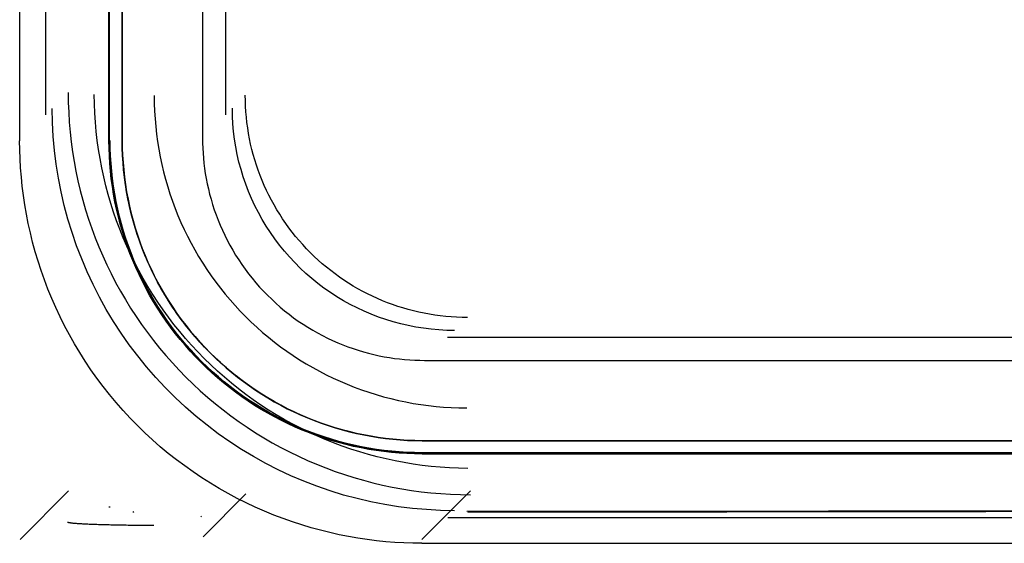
# Model space of a CAD drawing. Header units: millimetres. Extents: x -88 to 88, y -12 to 103.
# Tile 1 of 256: x -88 to -72, y -1 to 8. Entities that reach past the tile are written whole.
import ezdxf

# ---------------------------------------------------------------- set-up
doc = ezdxf.new("R2010")
doc.units = ezdxf.units.MM
doc.layers.add('BOTTOM', color=7, linetype='Continuous', true_color=0x7d26cd)
doc.layers.add('TOP', color=7, linetype='Continuous', true_color=0xc80000)

msp = doc.modelspace()

# ---------------------------------------------------------------- linework, layer by layer
at = {"layer": 'BOTTOM', "color": 9, "true_color": 0xc0c0c0}
for points in [[(-86.551, 96.304), (-86.551, 6.096)], [(-86.551, 6.096), (-86.551, 96.304)], [(-86.551, 6.096), (-86.551, 96.304)], [(-86.551, 6.096), (-86.549, 5.973), (-86.544, 5.851), (-86.537, 5.728), (-86.526, 5.606), (-86.513, 5.484), (-86.496, 5.362), (-86.477, 5.241), (-86.454, 5.121), (-86.429, 5.001), (-86.401, 4.881), (-86.369, 4.763), (-86.335, 4.645), (-86.298, 4.528), (-86.258, 4.412), (-86.216, 4.297), (-86.17, 4.183), (-86.122, 4.071), (-86.071, 3.959), (-86.017, 3.849), (-85.961, 3.74), (-85.902, 3.633), (-85.84, 3.527), (-85.775, 3.423), (-85.709, 3.32), (-85.639, 3.219), (-85.567, 3.119), (-85.493, 3.022), (-85.417, 2.926), (-85.338, 2.832), (-85.257, 2.74), (-85.173, 2.65), (-85.088, 2.563), (-85, 2.477), (-84.91, 2.394), (-84.818, 2.313), (-84.725, 2.234), (-84.629, 2.157), (-84.531, 2.083), (-84.432, 2.011), (-84.331, 1.942), (-84.228, 1.875), (-84.124, 1.811), (-84.018, 1.749), (-83.91, 1.69), (-83.802, 1.633), (-83.691, 1.58), (-83.58, 1.529), (-83.467, 1.48), (-83.353, 1.435), (-83.239, 1.392), (-83.123, 1.352), (-83.006, 1.315), (-82.888, 1.281), (-82.769, 1.25), (-82.65, 1.222), (-82.53, 1.196), (-82.409, 1.174), (-82.288, 1.154), (-82.166, 1.138), (-82.045, 1.124), (-81.922, 1.114), (-81.8, 1.106), (-81.677, 1.102), (-81.555, 1.1)], [(-81.555, 1.1), (-81.678, 1.102), (-81.801, 1.106), (-81.924, 1.114), (-82.045, 1.124), (-82.167, 1.138), (-82.288, 1.154), (-82.408, 1.174), (-82.528, 1.196), (-82.648, 1.221), (-82.767, 1.249), (-82.885, 1.28), (-83.003, 1.314), (-83.12, 1.352), (-83.237, 1.392), (-83.353, 1.434), (-83.467, 1.48), (-83.58, 1.528), (-83.691, 1.579), (-83.801, 1.633), (-83.909, 1.689), (-84.016, 1.748), (-84.121, 1.809), (-84.225, 1.873), (-84.328, 1.94), (-84.429, 2.009), (-84.528, 2.081), (-84.626, 2.156), (-84.723, 2.232), (-84.817, 2.312), (-84.909, 2.393), (-84.999, 2.476), (-85.087, 2.562), (-85.172, 2.649), (-85.255, 2.739), (-85.336, 2.83), (-85.414, 2.923), (-85.491, 3.018), (-85.565, 3.116), (-85.637, 3.215), (-85.706, 3.316), (-85.773, 3.42), (-85.838, 3.524), (-85.9, 3.63), (-85.959, 3.738), (-86.016, 3.847), (-86.07, 3.957), (-86.121, 4.068), (-86.169, 4.18), (-86.214, 4.293), (-86.257, 4.408), (-86.297, 4.523), (-86.334, 4.64), (-86.368, 4.758), (-86.399, 4.877), (-86.428, 4.997), (-86.454, 5.117), (-86.476, 5.238), (-86.496, 5.36), (-86.513, 5.482), (-86.526, 5.604), (-86.537, 5.726), (-86.544, 5.849), (-86.549, 5.972), (-86.551, 6.096)], [(-81.555, 1.1), (-81.677, 1.102), (-81.8, 1.106), (-81.923, 1.114), (-82.045, 1.124), (-82.168, 1.138), (-82.29, 1.155), (-82.411, 1.174), (-82.532, 1.197), (-82.652, 1.222), (-82.771, 1.251), (-82.89, 1.282), (-83.007, 1.316), (-83.123, 1.352), (-83.239, 1.392), (-83.353, 1.435), (-83.466, 1.48), (-83.579, 1.528), (-83.69, 1.579), (-83.801, 1.633), (-83.91, 1.69), (-84.018, 1.75), (-84.124, 1.812), (-84.229, 1.877), (-84.333, 1.944), (-84.435, 2.014), (-84.535, 2.086), (-84.633, 2.161), (-84.729, 2.238), (-84.823, 2.317), (-84.915, 2.399), (-85.005, 2.482), (-85.093, 2.568), (-85.178, 2.655), (-85.261, 2.745), (-85.341, 2.836), (-85.42, 2.929), (-85.496, 3.025), (-85.57, 3.122), (-85.641, 3.222), (-85.711, 3.323), (-85.778, 3.427), (-85.842, 3.531), (-85.904, 3.638), (-85.963, 3.745), (-86.02, 3.854), (-86.073, 3.964), (-86.124, 4.075), (-86.172, 4.188), (-86.217, 4.301), (-86.26, 4.416), (-86.299, 4.531), (-86.336, 4.648), (-86.37, 4.766), (-86.402, 4.885), (-86.43, 5.005), (-86.455, 5.125), (-86.478, 5.246), (-86.497, 5.367), (-86.513, 5.488), (-86.527, 5.61), (-86.537, 5.731), (-86.545, 5.853), (-86.549, 5.974), (-86.551, 6.096)], [(-81.555, 1.1), (-81.677, 1.102), (-81.8, 1.106), (-81.922, 1.114), (-82.045, 1.124), (-82.166, 1.138), (-82.288, 1.154), (-82.409, 1.174), (-82.53, 1.196), (-82.65, 1.222), (-82.769, 1.25), (-82.888, 1.281), (-83.006, 1.315), (-83.123, 1.352), (-83.239, 1.392), (-83.353, 1.435), (-83.467, 1.48), (-83.58, 1.529), (-83.691, 1.58), (-83.802, 1.633), (-83.91, 1.69), (-84.018, 1.749), (-84.124, 1.811), (-84.228, 1.875), (-84.331, 1.942), (-84.432, 2.011), (-84.531, 2.083), (-84.629, 2.157), (-84.725, 2.234), (-84.818, 2.313), (-84.91, 2.394), (-85, 2.477), (-85.088, 2.563), (-85.173, 2.65), (-85.257, 2.74), (-85.338, 2.832), (-85.417, 2.926), (-85.493, 3.022), (-85.567, 3.119), (-85.639, 3.219), (-85.709, 3.32), (-85.775, 3.423), (-85.84, 3.527), (-85.902, 3.633), (-85.961, 3.74), (-86.017, 3.849), (-86.071, 3.959), (-86.122, 4.071), (-86.17, 4.183), (-86.216, 4.297), (-86.258, 4.412), (-86.298, 4.528), (-86.335, 4.645), (-86.369, 4.763), (-86.401, 4.881), (-86.429, 5.001), (-86.454, 5.121), (-86.477, 5.241), (-86.496, 5.362), (-86.513, 5.484), (-86.526, 5.606), (-86.537, 5.728), (-86.544, 5.851), (-86.549, 5.973), (-86.551, 6.096)], [(-81.555, 1.1), (-20.565, 1.1)], [(-20.565, 1.1), (-81.555, 1.1)], [(-81.555, 1.1), (-20.565, 1.1)]]:
    msp.add_lwpolyline(points, dxfattribs=at)
at = {"layer": 'BOTTOM', "color": 9, "true_color": 0xc0c0c0, "extrusion": (1, 0, 0)}
for points in [[(6.096, -12.7), (6.096, -11.5)], [(4.183, -11.5), (4.183, -12.7)], [(2.563, -11.5), (2.563, -12.7)], [(1.48, -11.5), (1.48, -12.7)], [(1.1, -12.7), (1.1, -11.5)]]:
    msp.add_lwpolyline(points, dxfattribs=at)
at = {"layer": 'TOP', "color": 254, "true_color": 0xcad1ee}
for points in [[(-86.771, 6.096), (-86.771, 96.304)], [(-86.761, 6.096), (-86.761, 96.304)], [(-85.214, 92.732), (-85.214, 6.134)], [(-84.827, 6.522), (-84.827, 91.522)], [(-88.258, 55.943), (-88.258, 6.089)], [(-87.824, 6.523), (-87.824, 55.943)], [(-81.562, -0.607), (-81.71, -0.605), (-81.86, -0.6), (-82.011, -0.592), (-82.164, -0.58), (-82.317, -0.564), (-82.471, -0.545), (-82.625, -0.522), (-82.781, -0.495), (-82.936, -0.464), (-83.092, -0.43), (-83.249, -0.391), (-83.405, -0.349), (-83.561, -0.302), (-83.717, -0.251), (-83.872, -0.196), (-84.027, -0.137), (-84.181, -0.074), (-84.335, -0.006), (-84.487, 0.065), (-84.638, 0.141), (-84.787, 0.221), (-84.935, 0.305), (-85.082, 0.392), (-85.226, 0.484), (-85.369, 0.58), (-85.509, 0.68), (-85.647, 0.783), (-85.783, 0.89), (-85.916, 1.001), (-86.046, 1.115), (-86.173, 1.233), (-86.297, 1.354), (-86.418, 1.478), (-86.535, 1.605), (-86.65, 1.735), (-86.76, 1.868), (-86.867, 2.003), (-86.971, 2.141), (-87.071, 2.282), (-87.166, 2.424), (-87.258, 2.569), (-87.346, 2.715), (-87.43, 2.863), (-87.51, 3.013), (-87.585, 3.164), (-87.657, 3.316), (-87.724, 3.469), (-87.787, 3.623), (-87.847, 3.778), (-87.902, 3.934), (-87.952, 4.09), (-87.999, 4.246), (-88.042, 4.402), (-88.08, 4.558), (-88.115, 4.714), (-88.146, 4.87), (-88.173, 5.025), (-88.196, 5.18), (-88.215, 5.334), (-88.23, 5.487), (-88.242, 5.639), (-88.251, 5.79), (-88.256, 5.94), (-88.258, 6.089)], [(-81.555, 0.879), (-81.683, 0.881), (-81.811, 0.885), (-81.939, 0.893), (-82.066, 0.904), (-82.194, 0.919), (-82.321, 0.936), (-82.447, 0.956), (-82.573, 0.98), (-82.698, 1.006), (-82.823, 1.036), (-82.947, 1.068), (-83.07, 1.104), (-83.192, 1.142), (-83.313, 1.184), (-83.433, 1.229), (-83.552, 1.276), (-83.67, 1.327), (-83.786, 1.38), (-83.901, 1.436), (-84.015, 1.495), (-84.127, 1.557), (-84.237, 1.621), (-84.346, 1.688), (-84.454, 1.758), (-84.559, 1.831), (-84.663, 1.906), (-84.765, 1.983), (-84.865, 2.063), (-84.963, 2.145), (-85.059, 2.23), (-85.152, 2.317), (-85.244, 2.407), (-85.333, 2.498), (-85.42, 2.592), (-85.505, 2.688), (-85.588, 2.786), (-85.667, 2.886), (-85.745, 2.988), (-85.82, 3.091), (-85.892, 3.197), (-85.962, 3.304), (-86.029, 3.413), (-86.094, 3.524), (-86.156, 3.636), (-86.214, 3.75), (-86.271, 3.865), (-86.324, 3.981), (-86.374, 4.099), (-86.422, 4.218), (-86.467, 4.338), (-86.508, 4.459), (-86.547, 4.581), (-86.582, 4.704), (-86.615, 4.828), (-86.644, 4.952), (-86.671, 5.078), (-86.694, 5.204), (-86.715, 5.33), (-86.732, 5.457), (-86.746, 5.584), (-86.757, 5.712), (-86.765, 5.84), (-86.77, 5.968), (-86.771, 6.096)], [(-81.555, 0.89), (-81.682, 0.891), (-81.81, 0.896), (-81.938, 0.904), (-82.065, 0.915), (-82.192, 0.929), (-82.319, 0.946), (-82.445, 0.966), (-82.571, 0.99), (-82.696, 1.016), (-82.82, 1.046), (-82.944, 1.078), (-83.067, 1.114), (-83.189, 1.152), (-83.309, 1.194), (-83.429, 1.238), (-83.548, 1.286), (-83.665, 1.336), (-83.781, 1.389), (-83.896, 1.445), (-84.01, 1.504), (-84.121, 1.566), (-84.232, 1.63), (-84.341, 1.697), (-84.448, 1.767), (-84.553, 1.839), (-84.657, 1.914), (-84.758, 1.991), (-84.858, 2.071), (-84.956, 2.153), (-85.052, 2.238), (-85.145, 2.325), (-85.237, 2.414), (-85.326, 2.505), (-85.413, 2.599), (-85.497, 2.695), (-85.579, 2.793), (-85.659, 2.892), (-85.737, 2.994), (-85.811, 3.098), (-85.884, 3.203), (-85.953, 3.31), (-86.02, 3.419), (-86.085, 3.529), (-86.146, 3.641), (-86.205, 3.754), (-86.261, 3.869), (-86.314, 3.985), (-86.365, 4.103), (-86.412, 4.221), (-86.457, 4.341), (-86.498, 4.462), (-86.537, 4.584), (-86.572, 4.707), (-86.605, 4.83), (-86.634, 4.955), (-86.661, 5.08), (-86.684, 5.205), (-86.704, 5.332), (-86.722, 5.458), (-86.736, 5.585), (-86.747, 5.713), (-86.755, 5.84), (-86.759, 5.968), (-86.761, 6.096)], [(-81.555, 0.9), (-81.682, 0.902), (-81.809, 0.906), (-81.937, 0.914), (-82.063, 0.925), (-82.19, 0.939), (-82.316, 0.956), (-82.443, 0.977), (-82.569, 1), (-82.694, 1.027), (-82.819, 1.056), (-82.942, 1.089), (-83.064, 1.124), (-83.186, 1.162), (-83.306, 1.204), (-83.425, 1.248), (-83.544, 1.295), (-83.661, 1.346), (-83.777, 1.399), (-83.891, 1.454), (-84.004, 1.513), (-84.115, 1.574), (-84.226, 1.639), (-84.334, 1.706), (-84.442, 1.776), (-84.548, 1.848), (-84.651, 1.923), (-84.753, 2), (-84.852, 2.08), (-84.949, 2.161), (-85.045, 2.246), (-85.138, 2.332), (-85.229, 2.421), (-85.318, 2.513), (-85.405, 2.606), (-85.489, 2.701), (-85.571, 2.798), (-85.65, 2.898), (-85.728, 2.999), (-85.802, 3.103), (-85.875, 3.209), (-85.945, 3.316), (-86.012, 3.425), (-86.076, 3.535), (-86.138, 3.647), (-86.196, 3.759), (-86.252, 3.874), (-86.305, 3.99), (-86.355, 4.107), (-86.402, 4.225), (-86.447, 4.345), (-86.488, 4.465), (-86.527, 4.586), (-86.562, 4.709), (-86.594, 4.832), (-86.624, 4.956), (-86.65, 5.082), (-86.674, 5.208), (-86.694, 5.334), (-86.711, 5.461), (-86.726, 5.587), (-86.736, 5.714), (-86.744, 5.841), (-86.749, 5.968), (-86.751, 6.096)], [(-85.214, 6.134), (-85.213, 6.052), (-85.21, 5.97), (-85.205, 5.886), (-85.199, 5.802), (-85.19, 5.718), (-85.18, 5.632), (-85.167, 5.547), (-85.152, 5.461), (-85.135, 5.375), (-85.116, 5.289), (-85.095, 5.203), (-85.071, 5.117), (-85.045, 5.03), (-85.017, 4.944), (-84.987, 4.858), (-84.954, 4.773), (-84.919, 4.688), (-84.882, 4.603), (-84.843, 4.519), (-84.801, 4.436), (-84.757, 4.353), (-84.71, 4.271), (-84.662, 4.19), (-84.611, 4.111), (-84.558, 4.032), (-84.503, 3.954), (-84.446, 3.878), (-84.387, 3.803), (-84.326, 3.73), (-84.263, 3.658), (-84.198, 3.588), (-84.131, 3.52), (-84.062, 3.453), (-83.992, 3.388), (-83.92, 3.325), (-83.847, 3.264), (-83.772, 3.204), (-83.696, 3.147), (-83.619, 3.092), (-83.54, 3.039), (-83.46, 2.989), (-83.379, 2.94), (-83.297, 2.894), (-83.215, 2.85), (-83.131, 2.808), (-83.047, 2.768), (-82.963, 2.731), (-82.878, 2.696), (-82.792, 2.664), (-82.706, 2.633), (-82.62, 2.605), (-82.534, 2.579), (-82.448, 2.556), (-82.361, 2.535), (-82.275, 2.515), (-82.189, 2.498), (-82.103, 2.484), (-82.018, 2.471), (-81.933, 2.46), (-81.848, 2.452), (-81.764, 2.445), (-81.681, 2.44), (-81.598, 2.438), (-81.516, 2.437)], [(-81.132, 2.821), (-69.252, 2.821)], [(-81.516, 2.437), (-19.607, 2.437)], [(-20.711, 0.9), (-81.555, 0.9)], [(-81.555, 0.89), (-20.719, 0.89)], [(-20.727, 0.879), (-81.555, 0.879)], [(-81.13, -0.175), (-69.304, -0.175)], [(-81.562, -0.607), (-22.177, -0.607)]]:
    msp.add_lwpolyline(points, dxfattribs=at)
at = {"layer": 'TOP', "color": 254, "true_color": 0xcad1ee, "extrusion": (1, 0, 0)}
for points in [[(6.096, -11.5), (96.304, -11.5)], [(0.879, -12.7), (0.9, -11.5)]]:
    msp.add_lwpolyline(points, dxfattribs=at)
at = {"layer": 'TOP', "color": 254, "true_color": 0xcad1ee, "extrusion": (0.999999, -0.001241, -4.41575e-05)}
msp.add_lwpolyline([(6.743, 8.921), (55.659, 10.662)], dxfattribs=at)
at = {"layer": 'TOP', "color": 254, "true_color": 0xcad1ee, "extrusion": (0.999999, -0.001241, -4.41597e-05)}
msp.add_lwpolyline([(55.46, 12.146), (6.788, 10.414)], dxfattribs=at)
at = {"layer": 'TOP', "color": 254, "true_color": 0xcad1ee, "extrusion": (0.999999, -0.001241, -4.41721e-05)}
msp.add_lwpolyline([(6.752, 11.416), (55.425, 13.148)], dxfattribs=at)
at = {"layer": 'TOP', "color": 254, "true_color": 0xcad1ee, "extrusion": (0.999999, -0.001242, -4.41936e-05)}
msp.add_lwpolyline([(55.409, 13.591), (6.736, 11.859)], dxfattribs=at)
at = {"layer": 'TOP', "color": 254, "true_color": 0xcad1ee, "extrusion": (-0.001217, 0.999392, -0.034857)}
for points in [[(88.25, -12.476), (87.442, 10.655)], [(84.492, 9.162), (85.206, -11.276)], [(80.753, 10.46), (81.562, -12.71)]]:
    msp.add_lwpolyline(points, dxfattribs=at)
at = {"layer": 'TOP', "color": 254, "true_color": 0xcad1ee, "extrusion": (0.001242, 0.999367, 0.035561)}
msp.add_lwpolyline([(87.459, 10.17), (87.457, 10.202), (87.455, 10.234), (87.452, 10.266), (87.449, 10.299), (87.444, 10.331), (87.439, 10.364), (87.433, 10.397), (87.427, 10.43), (87.419, 10.463), (87.411, 10.496), (87.402, 10.529), (87.392, 10.562), (87.381, 10.595), (87.37, 10.628), (87.358, 10.661), (87.344, 10.694), (87.33, 10.726), (87.316, 10.759), (87.3, 10.791), (87.284, 10.822), (87.266, 10.854), (87.248, 10.885), (87.229, 10.916), (87.21, 10.947), (87.189, 10.977), (87.168, 11.006), (87.146, 11.035), (87.123, 11.064), (87.1, 11.092), (87.076, 11.12), (87.051, 11.147), (87.025, 11.173), (86.999, 11.199), (86.972, 11.224), (86.945, 11.248), (86.917, 11.272), (86.889, 11.295), (86.86, 11.317), (86.83, 11.339), (86.8, 11.359), (86.77, 11.379), (86.739, 11.399), (86.708, 11.417), (86.677, 11.435), (86.645, 11.451), (86.613, 11.467), (86.581, 11.482), (86.549, 11.497), (86.516, 11.51), (86.484, 11.523), (86.451, 11.535), (86.418, 11.546), (86.385, 11.556), (86.352, 11.565), (86.319, 11.574), (86.286, 11.581), (86.253, 11.588), (86.22, 11.594), (86.187, 11.6), (86.155, 11.605), (86.122, 11.608), (86.09, 11.612), (86.058, 11.614), (86.026, 11.616)], dxfattribs=at)
at = {"layer": 'TOP', "color": 254, "true_color": 0xcad1ee, "extrusion": (0.999392, -0.001217, -0.034857)}
for points in [[(6.031, -14.464), (6.745, 5.974)], [(3.052, 6.129), (2.337, -14.335)]]:
    msp.add_lwpolyline(points, dxfattribs=at)
at = {"layer": 'TOP', "color": 254, "true_color": 0xcad1ee, "extrusion": (0.034878, 0.034878, 0.998783)}
for points in [[(57.244, 57.405), (57.412, 57.567), (57.586, 57.723), (57.765, 57.873), (57.949, 58.017), (58.138, 58.154), (58.332, 58.285), (58.53, 58.409), (58.732, 58.526), (58.939, 58.635), (59.149, 58.738), (59.362, 58.833), (59.579, 58.92), (59.799, 59), (60.021, 59.072), (60.246, 59.136), (60.472, 59.193), (60.701, 59.241), (60.931, 59.282), (61.162, 59.314), (61.395, 59.339), (61.628, 59.355), (61.861, 59.363), (62.095, 59.363), (62.329, 59.355), (62.562, 59.339), (62.794, 59.314), (63.026, 59.282), (63.256, 59.241), (63.484, 59.193), (63.711, 59.136), (63.936, 59.072), (64.158, 59), (64.378, 58.92), (64.594, 58.833), (64.808, 58.738), (65.018, 58.635), (65.224, 58.526), (65.427, 58.409), (65.625, 58.285), (65.819, 58.154), (66.008, 58.017), (66.192, 57.873), (66.371, 57.723), (66.545, 57.567), (66.713, 57.405)], [(59.364, 55.282), (59.456, 55.372), (59.552, 55.458), (59.651, 55.541), (59.753, 55.62), (59.858, 55.696), (59.965, 55.768), (60.074, 55.837), (60.186, 55.901), (60.3, 55.962), (60.416, 56.018), (60.534, 56.071), (60.653, 56.119), (60.775, 56.163), (60.897, 56.203), (61.021, 56.238), (61.147, 56.27), (61.273, 56.296), (61.4, 56.319), (61.528, 56.337), (61.656, 56.35), (61.785, 56.359), (61.914, 56.364), (62.043, 56.364), (62.172, 56.359), (62.301, 56.35), (62.429, 56.337), (62.557, 56.319), (62.684, 56.296), (62.81, 56.27), (62.935, 56.238), (63.059, 56.203), (63.182, 56.163), (63.303, 56.119), (63.423, 56.071), (63.541, 56.018), (63.657, 55.962), (63.771, 55.901), (63.883, 55.837), (63.992, 55.768), (64.099, 55.696), (64.204, 55.62), (64.305, 55.541), (64.404, 55.458), (64.5, 55.372), (64.593, 55.282)]]:
    msp.add_lwpolyline(points, dxfattribs=at)
at = {"layer": 'TOP', "color": 254, "true_color": 0xcad1ee, "extrusion": (0, 1, 0)}
msp.add_lwpolyline([(86.771, -12.7), (86.751, -11.5)], dxfattribs=at)
at = {"layer": 'TOP', "color": 254, "true_color": 0xcad1ee, "extrusion": (-0.194481, 0.980555, 0.026246)}
msp.add_lwpolyline([(83.143, 11.238), (83.175, 11.236), (83.207, 11.234), (83.239, 11.23), (83.271, 11.226), (83.303, 11.222), (83.336, 11.216), (83.368, 11.21), (83.401, 11.203), (83.434, 11.195), (83.466, 11.186), (83.499, 11.177), (83.532, 11.167), (83.564, 11.156), (83.597, 11.144), (83.629, 11.131), (83.662, 11.118), (83.694, 11.103), (83.726, 11.088), (83.757, 11.072), (83.789, 11.056), (83.82, 11.038), (83.85, 11.02), (83.881, 11.001), (83.911, 10.981), (83.94, 10.96), (83.97, 10.939), (83.998, 10.917), (84.026, 10.894), (84.054, 10.871), (84.081, 10.846), (84.108, 10.822), (84.133, 10.796), (84.159, 10.77), (84.183, 10.743), (84.207, 10.716), (84.231, 10.688), (84.253, 10.66), (84.275, 10.631), (84.296, 10.601), (84.316, 10.572), (84.336, 10.542), (84.355, 10.511), (84.373, 10.48), (84.39, 10.449), (84.406, 10.417), (84.422, 10.386), (84.437, 10.354), (84.451, 10.321), (84.464, 10.289), (84.476, 10.256), (84.488, 10.224), (84.499, 10.191), (84.508, 10.158), (84.518, 10.126), (84.526, 10.093), (84.533, 10.06), (84.54, 10.027), (84.546, 9.995), (84.551, 9.962), (84.556, 9.93), (84.56, 9.897), (84.563, 9.865), (84.565, 9.833), (84.567, 9.802)], dxfattribs=at)
at = {"layer": 'TOP', "color": 254, "true_color": 0xcad1ee, "extrusion": (-0.290238, 0.95672, 0.021188)}
msp.add_lwpolyline([(80.552, 11.18), (80.584, 11.179), (80.616, 11.176), (80.648, 11.172), (80.68, 11.168), (80.712, 11.163), (80.744, 11.158), (80.777, 11.152), (80.809, 11.144), (80.842, 11.137), (80.875, 11.128), (80.907, 11.119), (80.94, 11.108), (80.972, 11.097), (81.005, 11.085), (81.037, 11.073), (81.069, 11.059), (81.101, 11.045), (81.133, 11.03), (81.164, 11.014), (81.195, 10.997), (81.226, 10.98), (81.257, 10.962), (81.287, 10.943), (81.317, 10.923), (81.347, 10.902), (81.376, 10.881), (81.404, 10.859), (81.432, 10.836), (81.46, 10.813), (81.487, 10.789), (81.513, 10.764), (81.539, 10.738), (81.564, 10.712), (81.589, 10.686), (81.613, 10.659), (81.636, 10.631), (81.658, 10.603), (81.68, 10.574), (81.701, 10.545), (81.721, 10.515), (81.741, 10.485), (81.76, 10.455), (81.778, 10.424), (81.795, 10.393), (81.811, 10.361), (81.827, 10.33), (81.842, 10.298), (81.856, 10.266), (81.869, 10.233), (81.881, 10.201), (81.893, 10.169), (81.903, 10.136), (81.913, 10.103), (81.923, 10.071), (81.931, 10.038), (81.938, 10.005), (81.945, 9.973), (81.951, 9.94), (81.957, 9.908), (81.961, 9.875), (81.965, 9.843), (81.968, 9.811), (81.97, 9.779), (81.972, 9.748)], dxfattribs=at)
at = {"layer": 'TOP', "color": 254, "true_color": 0xcad1ee, "extrusion": (-0.382498, 0.923818, 0.015983)}
msp.add_lwpolyline([(77.255, 11.213), (77.286, 11.211), (77.318, 11.208), (77.35, 11.205), (77.382, 11.2), (77.414, 11.196), (77.446, 11.19), (77.479, 11.184), (77.511, 11.176), (77.544, 11.169), (77.576, 11.16), (77.609, 11.15), (77.641, 11.14), (77.673, 11.129), (77.706, 11.117), (77.738, 11.105), (77.77, 11.091), (77.802, 11.077), (77.833, 11.062), (77.865, 11.046), (77.896, 11.029), (77.927, 11.012), (77.957, 10.994), (77.988, 10.975), (78.017, 10.955), (78.047, 10.934), (78.076, 10.913), (78.104, 10.891), (78.132, 10.869), (78.16, 10.845), (78.186, 10.821), (78.213, 10.796), (78.238, 10.771), (78.264, 10.745), (78.288, 10.719), (78.312, 10.691), (78.335, 10.664), (78.357, 10.636), (78.379, 10.607), (78.4, 10.578), (78.42, 10.548), (78.44, 10.518), (78.459, 10.488), (78.477, 10.457), (78.494, 10.426), (78.51, 10.395), (78.526, 10.364), (78.541, 10.332), (78.555, 10.3), (78.568, 10.268), (78.58, 10.235), (78.592, 10.203), (78.602, 10.17), (78.612, 10.138), (78.622, 10.105), (78.63, 10.073), (78.638, 10.04), (78.644, 10.008), (78.651, 9.975), (78.656, 9.943), (78.66, 9.911), (78.664, 9.879), (78.668, 9.847), (78.67, 9.815), (78.672, 9.783)], dxfattribs=at)
at = {"layer": 'TOP', "color": 254, "true_color": 0xcad1ee, "extrusion": (-0.471174, 0.881976, 0.010645)}
msp.add_lwpolyline([(73.261, 11.332), (73.293, 11.33), (73.324, 11.328), (73.356, 11.324), (73.388, 11.32), (73.42, 11.315), (73.452, 11.309), (73.485, 11.303), (73.517, 11.296), (73.55, 11.288), (73.582, 11.279), (73.614, 11.27), (73.647, 11.26), (73.679, 11.249), (73.711, 11.237), (73.743, 11.224), (73.775, 11.211), (73.807, 11.196), (73.839, 11.181), (73.87, 11.165), (73.901, 11.149), (73.932, 11.131), (73.962, 11.113), (73.993, 11.094), (74.022, 11.075), (74.052, 11.054), (74.08, 11.033), (74.109, 11.011), (74.137, 10.988), (74.164, 10.965), (74.191, 10.941), (74.217, 10.916), (74.243, 10.891), (74.268, 10.865), (74.292, 10.839), (74.316, 10.812), (74.339, 10.784), (74.362, 10.756), (74.383, 10.727), (74.404, 10.698), (74.425, 10.669), (74.444, 10.639), (74.463, 10.609), (74.481, 10.578), (74.498, 10.547), (74.514, 10.516), (74.53, 10.484), (74.545, 10.453), (74.559, 10.421), (74.572, 10.389), (74.584, 10.357), (74.596, 10.324), (74.607, 10.292), (74.617, 10.259), (74.626, 10.227), (74.634, 10.194), (74.642, 10.162), (74.649, 10.129), (74.655, 10.097), (74.66, 10.065), (74.665, 10.033), (74.669, 10.001), (74.672, 9.969), (74.675, 9.937), (74.676, 9.906)], dxfattribs=at)
at = {"layer": 'TOP', "color": 254, "true_color": 0xcad1ee, "extrusion": (-0.000107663, 0.999978, -0.006676)}
msp.add_lwpolyline([(86.355, -11.472), (86.374, -12.672)], dxfattribs=at)
at = {"layer": 'TOP', "color": 254, "true_color": 0xcad1ee, "extrusion": (-0.556049, 0.831133, 0.005187)}
msp.add_lwpolyline([(68.568, 11.536), (68.6, 11.534), (68.631, 11.531), (68.663, 11.527), (68.695, 11.523), (68.727, 11.518), (68.759, 11.513), (68.792, 11.506), (68.824, 11.499), (68.856, 11.491), (68.889, 11.483), (68.921, 11.473), (68.954, 11.463), (68.986, 11.452), (69.018, 11.44), (69.05, 11.427), (69.082, 11.414), (69.114, 11.4), (69.145, 11.385), (69.177, 11.369), (69.208, 11.352), (69.238, 11.335), (69.269, 11.317), (69.299, 11.298), (69.329, 11.278), (69.358, 11.258), (69.387, 11.236), (69.415, 11.214), (69.443, 11.192), (69.47, 11.169), (69.497, 11.145), (69.523, 11.12), (69.549, 11.095), (69.574, 11.069), (69.598, 11.043), (69.622, 11.016), (69.645, 10.988), (69.668, 10.96), (69.689, 10.931), (69.71, 10.902), (69.73, 10.873), (69.75, 10.843), (69.769, 10.813), (69.787, 10.782), (69.804, 10.752), (69.82, 10.72), (69.836, 10.689), (69.851, 10.657), (69.865, 10.625), (69.878, 10.593), (69.89, 10.561), (69.902, 10.529), (69.912, 10.497), (69.922, 10.464), (69.932, 10.432), (69.94, 10.399), (69.948, 10.367), (69.955, 10.334), (69.961, 10.302), (69.966, 10.27), (69.971, 10.238), (69.975, 10.206), (69.978, 10.174), (69.981, 10.142), (69.982, 10.111)], dxfattribs=at)
at = {"layer": 'TOP', "color": 254, "true_color": 0xcad1ee, "extrusion": (0.707647, -0.706544, 0.005642)}
msp.add_lwpolyline([(-57.461, 12.149), (-57.493, 12.147), (-57.524, 12.144), (-57.556, 12.14), (-57.588, 12.136), (-57.62, 12.131), (-57.652, 12.126), (-57.685, 12.119), (-57.717, 12.112), (-57.749, 12.104), (-57.782, 12.096), (-57.814, 12.086), (-57.847, 12.076), (-57.879, 12.065), (-57.911, 12.053), (-57.943, 12.04), (-57.975, 12.027), (-58.007, 12.013), (-58.038, 11.998), (-58.07, 11.982), (-58.101, 11.965), (-58.131, 11.948), (-58.162, 11.93), (-58.192, 11.911), (-58.221, 11.891), (-58.251, 11.871), (-58.28, 11.85), (-58.308, 11.828), (-58.336, 11.805), (-58.363, 11.782), (-58.39, 11.758), (-58.416, 11.733), (-58.442, 11.708), (-58.467, 11.682), (-58.491, 11.656), (-58.515, 11.629), (-58.538, 11.601), (-58.561, 11.573), (-58.582, 11.545), (-58.603, 11.516), (-58.623, 11.487), (-58.643, 11.457), (-58.662, 11.427), (-58.68, 11.396), (-58.697, 11.365), (-58.713, 11.334), (-58.729, 11.303), (-58.744, 11.271), (-58.758, 11.239), (-58.771, 11.207), (-58.783, 11.175), (-58.795, 11.143), (-58.806, 11.111), (-58.816, 11.078), (-58.825, 11.046), (-58.833, 11.013), (-58.841, 10.981), (-58.848, 10.948), (-58.854, 10.916), (-58.86, 10.884), (-58.864, 10.852), (-58.868, 10.82), (-58.871, 10.788), (-58.874, 10.756), (-58.876, 10.725)], dxfattribs=at)
at = {"layer": 'TOP', "color": 254, "true_color": 0xcad1ee, "extrusion": (-0.001144, 0.999999, -3.74898e-05)}
msp.add_lwpolyline([(46.301, 10.082), (80.798, 8.951)], dxfattribs=at)
at = {"layer": 'TOP', "color": 254, "true_color": 0xcad1ee, "extrusion": (0.832427, -0.553899, 0.016148)}
msp.add_lwpolyline([(-44.274, 12.956), (-44.306, 12.954), (-44.337, 12.952), (-44.369, 12.948), (-44.401, 12.944), (-44.433, 12.939), (-44.466, 12.934), (-44.498, 12.927), (-44.53, 12.92), (-44.563, 12.912), (-44.595, 12.904), (-44.628, 12.894), (-44.66, 12.884), (-44.693, 12.873), (-44.725, 12.861), (-44.757, 12.849), (-44.789, 12.835), (-44.821, 12.821), (-44.852, 12.806), (-44.884, 12.79), (-44.915, 12.774), (-44.946, 12.757), (-44.976, 12.738), (-45.006, 12.719), (-45.036, 12.7), (-45.066, 12.679), (-45.095, 12.658), (-45.123, 12.636), (-45.151, 12.614), (-45.178, 12.59), (-45.205, 12.566), (-45.232, 12.542), (-45.257, 12.517), (-45.283, 12.491), (-45.307, 12.464), (-45.331, 12.437), (-45.354, 12.41), (-45.376, 12.382), (-45.398, 12.353), (-45.419, 12.324), (-45.44, 12.294), (-45.459, 12.265), (-45.478, 12.234), (-45.496, 12.204), (-45.513, 12.173), (-45.53, 12.142), (-45.545, 12.11), (-45.56, 12.078), (-45.574, 12.047), (-45.587, 12.014), (-45.6, 11.982), (-45.611, 11.95), (-45.622, 11.917), (-45.632, 11.885), (-45.641, 11.852), (-45.65, 11.82), (-45.658, 11.787), (-45.664, 11.755), (-45.671, 11.723), (-45.676, 11.69), (-45.681, 11.658), (-45.685, 11.626), (-45.688, 11.594), (-45.69, 11.563), (-45.692, 11.531)], dxfattribs=at)
at = {"layer": 'TOP', "color": 254, "true_color": 0xcad1ee, "extrusion": (-0.000152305, 0.999924, -0.01234)}
msp.add_lwpolyline([(85.229, -11.469), (85.244, -12.669)], dxfattribs=at)
at = {"layer": 'TOP', "color": 254, "true_color": 0xcad1ee, "extrusion": (0.924211, -0.381008, 0.025816)}
msp.add_lwpolyline([(-29.675, 13.824), (-29.706, 13.822), (-29.738, 13.82), (-29.77, 13.816), (-29.802, 13.812), (-29.835, 13.808), (-29.867, 13.802), (-29.9, 13.796), (-29.932, 13.789), (-29.965, 13.781), (-29.997, 13.773), (-30.03, 13.763), (-30.063, 13.753), (-30.095, 13.742), (-30.128, 13.73), (-30.16, 13.718), (-30.192, 13.704), (-30.224, 13.69), (-30.256, 13.675), (-30.288, 13.659), (-30.319, 13.643), (-30.35, 13.625), (-30.381, 13.607), (-30.411, 13.588), (-30.441, 13.569), (-30.471, 13.548), (-30.5, 13.527), (-30.528, 13.505), (-30.557, 13.482), (-30.584, 13.459), (-30.611, 13.435), (-30.638, 13.41), (-30.664, 13.385), (-30.689, 13.359), (-30.714, 13.332), (-30.738, 13.305), (-30.761, 13.277), (-30.783, 13.249), (-30.805, 13.22), (-30.826, 13.191), (-30.847, 13.161), (-30.866, 13.131), (-30.885, 13.101), (-30.903, 13.07), (-30.921, 13.039), (-30.937, 13.008), (-30.953, 12.976), (-30.968, 12.944), (-30.982, 12.912), (-30.995, 12.88), (-31.008, 12.848), (-31.019, 12.815), (-31.03, 12.782), (-31.04, 12.75), (-31.049, 12.717), (-31.058, 12.684), (-31.065, 12.652), (-31.072, 12.619), (-31.078, 12.587), (-31.084, 12.554), (-31.088, 12.522), (-31.092, 12.49), (-31.095, 12.458), (-31.098, 12.426), (-31.1, 12.394)], dxfattribs=at)
at = {"layer": 'TOP', "color": 254, "true_color": 0xcad1ee, "extrusion": (0.95716, -0.28797, 0.030287)}
msp.add_lwpolyline([(-21.929, 14.244), (-21.96, 14.243), (-21.992, 14.24), (-22.024, 14.237), (-22.057, 14.233), (-22.089, 14.228), (-22.122, 14.223), (-22.154, 14.217), (-22.187, 14.21), (-22.22, 14.202), (-22.252, 14.194), (-22.285, 14.184), (-22.318, 14.174), (-22.351, 14.163), (-22.383, 14.152), (-22.416, 14.139), (-22.448, 14.126), (-22.48, 14.111), (-22.512, 14.096), (-22.544, 14.081), (-22.575, 14.064), (-22.607, 14.047), (-22.637, 14.028), (-22.668, 14.009), (-22.698, 13.99), (-22.728, 13.969), (-22.757, 13.948), (-22.786, 13.926), (-22.814, 13.903), (-22.842, 13.88), (-22.869, 13.856), (-22.895, 13.831), (-22.921, 13.805), (-22.947, 13.779), (-22.972, 13.753), (-22.996, 13.725), (-23.019, 13.697), (-23.042, 13.669), (-23.064, 13.64), (-23.085, 13.611), (-23.105, 13.581), (-23.125, 13.551), (-23.144, 13.521), (-23.162, 13.49), (-23.179, 13.459), (-23.196, 13.427), (-23.212, 13.395), (-23.227, 13.363), (-23.241, 13.331), (-23.254, 13.299), (-23.266, 13.266), (-23.278, 13.234), (-23.289, 13.201), (-23.299, 13.168), (-23.308, 13.135), (-23.316, 13.102), (-23.324, 13.07), (-23.331, 13.037), (-23.337, 13.004), (-23.342, 12.972), (-23.347, 12.939), (-23.351, 12.907), (-23.354, 12.875), (-23.356, 12.843), (-23.358, 12.811)], dxfattribs=at)
at = {"layer": 'TOP', "color": 254, "true_color": 0xcad1ee, "extrusion": (0.980607, -0.192941, 0.034406)}
msp.add_lwpolyline([(-14.085, 14.63), (-14.117, 14.628), (-14.149, 14.625), (-14.181, 14.622), (-14.213, 14.618), (-14.246, 14.614), (-14.279, 14.609), (-14.311, 14.602), (-14.344, 14.596), (-14.377, 14.588), (-14.41, 14.579), (-14.443, 14.57), (-14.476, 14.56), (-14.509, 14.549), (-14.541, 14.538), (-14.574, 14.525), (-14.606, 14.512), (-14.639, 14.498), (-14.671, 14.483), (-14.703, 14.467), (-14.734, 14.45), (-14.766, 14.433), (-14.797, 14.414), (-14.827, 14.395), (-14.858, 14.376), (-14.887, 14.355), (-14.917, 14.334), (-14.946, 14.312), (-14.974, 14.289), (-15.002, 14.265), (-15.029, 14.241), (-15.056, 14.216), (-15.082, 14.191), (-15.108, 14.164), (-15.133, 14.138), (-15.157, 14.11), (-15.18, 14.082), (-15.203, 14.054), (-15.225, 14.025), (-15.246, 13.995), (-15.267, 13.966), (-15.287, 13.935), (-15.306, 13.905), (-15.324, 13.874), (-15.341, 13.842), (-15.358, 13.811), (-15.373, 13.779), (-15.388, 13.747), (-15.402, 13.714), (-15.416, 13.682), (-15.428, 13.649), (-15.44, 13.616), (-15.451, 13.583), (-15.461, 13.551), (-15.47, 13.518), (-15.478, 13.485), (-15.486, 13.452), (-15.493, 13.419), (-15.499, 13.386), (-15.504, 13.353), (-15.508, 13.321), (-15.512, 13.289), (-15.515, 13.256), (-15.518, 13.224), (-15.519, 13.192)], dxfattribs=at)
at = {"layer": 'TOP', "color": 254, "true_color": 0xcad1ee, "extrusion": (-0.000910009, 1, -2.37671e-05)}
msp.add_lwpolyline([(80.814, 11.901), (20.589, 13.474)], dxfattribs=at)
at = {"layer": 'TOP', "color": 254, "true_color": 0xcad1ee, "extrusion": (0.999134, 0.001452, 0.041573)}
msp.add_lwpolyline([(0.319, 13.804), (0.32, 13.836), (0.323, 13.868), (0.326, 13.901), (0.329, 13.934), (0.334, 13.966), (0.339, 13.999), (0.345, 14.032), (0.351, 14.066), (0.359, 14.099), (0.367, 14.132), (0.376, 14.165), (0.386, 14.199), (0.397, 14.232), (0.409, 14.265), (0.421, 14.298), (0.434, 14.331), (0.448, 14.363), (0.463, 14.396), (0.479, 14.428), (0.496, 14.46), (0.513, 14.492), (0.532, 14.523), (0.551, 14.554), (0.571, 14.585), (0.591, 14.615), (0.613, 14.645), (0.635, 14.674), (0.658, 14.703), (0.682, 14.731), (0.706, 14.759), (0.731, 14.786), (0.757, 14.812), (0.784, 14.838), (0.811, 14.863), (0.838, 14.887), (0.866, 14.911), (0.895, 14.934), (0.924, 14.956), (0.954, 14.978), (0.984, 14.999), (1.015, 15.018), (1.046, 15.038), (1.077, 15.056), (1.109, 15.073), (1.141, 15.09), (1.173, 15.106), (1.206, 15.121), (1.238, 15.135), (1.271, 15.148), (1.304, 15.161), (1.337, 15.172), (1.37, 15.183), (1.404, 15.193), (1.437, 15.202), (1.47, 15.211), (1.503, 15.218), (1.537, 15.225), (1.57, 15.231), (1.603, 15.236), (1.635, 15.24), (1.668, 15.244), (1.701, 15.247), (1.733, 15.249), (1.765, 15.251)], dxfattribs=at)
at = {"layer": 'TOP', "color": 254, "true_color": 0xcad1ee, "extrusion": (0.999978, -0.000107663, -0.006676)}
msp.add_lwpolyline([(1.286, -12.057), (1.267, -13.257)], dxfattribs=at)
at = {"layer": 'TOP', "color": 254, "true_color": 0xcad1ee, "extrusion": (-0.000910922, 1, -2.37906e-05)}
msp.add_lwpolyline([(80.795, 11.463), (20.585, 13.036)], dxfattribs=at)
at = {"layer": 'TOP', "color": 254, "true_color": 0xcad1ee, "extrusion": (-0.000911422, 1, -2.38041e-05)}
msp.add_lwpolyline([(80.753, 10.456), (20.575, 12.028)], dxfattribs=at)
at = {"layer": 'TOP', "color": 254, "true_color": 0xcad1ee}
for points in [[(-87.45, 6.896, 10.418), (-87.448, 6.731, 10.414), (-87.442, 6.566, 10.411), (-87.432, 6.401, 10.408), (-87.418, 6.237, 10.405), (-87.4, 6.073, 10.403), (-87.378, 5.91, 10.4), (-87.352, 5.747, 10.397), (-87.322, 5.585, 10.395), (-87.287, 5.423, 10.393), (-87.249, 5.262, 10.391), (-87.207, 5.102, 10.388), (-87.161, 4.944, 10.387), (-87.111, 4.788, 10.385), (-87.058, 4.633, 10.383), (-87.001, 4.479, 10.382), (-86.94, 4.328, 10.38), (-86.876, 4.177, 10.379), (-86.808, 4.028, 10.378), (-86.736, 3.881, 10.377), (-86.66, 3.735, 10.376), (-86.581, 3.591, 10.375), (-86.497, 3.448, 10.374), (-86.41, 3.307, 10.374), (-86.32, 3.169, 10.374), (-86.227, 3.033, 10.373), (-86.13, 2.9, 10.373), (-86.031, 2.769, 10.373), (-85.929, 2.642, 10.373), (-85.823, 2.516, 10.374), (-85.715, 2.394, 10.374), (-85.603, 2.274, 10.375), (-85.489, 2.157, 10.375), (-85.371, 2.043, 10.376), (-85.25, 1.931, 10.377), (-85.127, 1.822, 10.378), (-85, 1.715, 10.379), (-84.871, 1.612, 10.38), (-84.74, 1.513, 10.382), (-84.606, 1.416, 10.383), (-84.47, 1.323, 10.385), (-84.333, 1.234, 10.387), (-84.193, 1.149, 10.389), (-84.052, 1.066, 10.391), (-83.908, 0.988, 10.393), (-83.763, 0.913, 10.395), (-83.616, 0.841, 10.397), (-83.467, 0.773, 10.4), (-83.316, 0.708, 10.402), (-83.162, 0.647, 10.405), (-83.007, 0.59, 10.408), (-82.851, 0.536, 10.411), (-82.693, 0.487, 10.413), (-82.535, 0.441, 10.417), (-82.377, 0.4, 10.42), (-82.217, 0.362, 10.423), (-82.057, 0.328, 10.426), (-81.896, 0.299, 10.43), (-81.735, 0.273, 10.433), (-81.573, 0.251, 10.437), (-81.41, 0.233, 10.44), (-81.247, 0.219, 10.444), (-81.083, 0.209, 10.448), (-80.918, 0.204, 10.452), (-80.753, 0.202, 10.456)], [(-80.796, 0.64, 11.463), (-80.949, 0.642, 11.458), (-81.102, 0.649, 11.453), (-81.255, 0.659, 11.447), (-81.406, 0.673, 11.442), (-81.557, 0.69, 11.438), (-81.708, 0.711, 11.433), (-81.857, 0.736, 11.428), (-82.006, 0.764, 11.424), (-82.155, 0.796, 11.419), (-82.303, 0.831, 11.415), (-82.45, 0.871, 11.411), (-82.596, 0.913, 11.407), (-82.742, 0.96, 11.403), (-82.887, 1.01, 11.399), (-83.031, 1.064, 11.396), (-83.173, 1.121, 11.392), (-83.313, 1.181, 11.389), (-83.451, 1.245, 11.386), (-83.588, 1.312, 11.383), (-83.722, 1.382, 11.38), (-83.855, 1.455, 11.377), (-83.986, 1.532, 11.375), (-84.115, 1.611, 11.373), (-84.243, 1.694, 11.37), (-84.368, 1.781, 11.368), (-84.492, 1.87, 11.366), (-84.614, 1.963, 11.365), (-84.733, 2.058, 11.363), (-84.85, 2.157, 11.362), (-84.965, 2.258, 11.36), (-85.077, 2.362, 11.359), (-85.186, 2.468, 11.358), (-85.292, 2.577, 11.358), (-85.395, 2.688, 11.357), (-85.496, 2.801, 11.357), (-85.594, 2.917, 11.357), (-85.689, 3.036, 11.357), (-85.781, 3.156, 11.357), (-85.87, 3.28, 11.357), (-85.957, 3.406, 11.358), (-86.041, 3.534, 11.358), (-86.122, 3.664, 11.359), (-86.199, 3.797, 11.36), (-86.273, 3.93, 11.361), (-86.343, 4.065, 11.363), (-86.41, 4.202, 11.364), (-86.474, 4.339, 11.366), (-86.534, 4.479, 11.368), (-86.591, 4.619, 11.37), (-86.644, 4.761, 11.372), (-86.694, 4.905, 11.374), (-86.74, 5.05, 11.377), (-86.783, 5.196, 11.38), (-86.823, 5.344, 11.383), (-86.859, 5.493, 11.386), (-86.892, 5.643, 11.389), (-86.92, 5.794, 11.392), (-86.945, 5.945, 11.396), (-86.966, 6.096, 11.4), (-86.984, 6.248, 11.403), (-86.998, 6.4, 11.407), (-87.008, 6.553, 11.412), (-87.014, 6.706, 11.416), (-87.017, 6.86, 11.42)], [(-86.017, 6.843, 11.863), (-86.016, 6.714, 11.858), (-86.011, 6.586, 11.854), (-86.004, 6.458, 11.85), (-85.993, 6.331, 11.846), (-85.979, 6.204, 11.842), (-85.962, 6.077, 11.838), (-85.941, 5.951, 11.834), (-85.918, 5.824, 11.831), (-85.891, 5.699, 11.828), (-85.862, 5.574, 11.825), (-85.829, 5.45, 11.822), (-85.793, 5.327, 11.819), (-85.755, 5.206, 11.816), (-85.714, 5.085, 11.814), (-85.669, 4.966, 11.812), (-85.622, 4.849, 11.809), (-85.572, 4.732, 11.807), (-85.519, 4.616, 11.806), (-85.463, 4.502, 11.804), (-85.405, 4.389, 11.803), (-85.343, 4.277, 11.801), (-85.278, 4.166, 11.8), (-85.211, 4.057, 11.799), (-85.141, 3.949, 11.799), (-85.068, 3.844, 11.798), (-84.993, 3.74, 11.798), (-84.916, 3.639, 11.797), (-84.837, 3.54, 11.797), (-84.755, 3.443, 11.797), (-84.67, 3.348, 11.798), (-84.584, 3.255, 11.798), (-84.495, 3.164, 11.799), (-84.404, 3.075, 11.8), (-84.31, 2.988, 11.801), (-84.214, 2.903, 11.802), (-84.115, 2.821, 11.803), (-84.015, 2.741, 11.805), (-83.913, 2.664, 11.806), (-83.809, 2.589, 11.808), (-83.704, 2.517, 11.81), (-83.597, 2.448, 11.812), (-83.489, 2.381, 11.815), (-83.379, 2.317, 11.817), (-83.267, 2.256, 11.82), (-83.154, 2.198, 11.822), (-83.04, 2.143, 11.825), (-82.924, 2.09, 11.828), (-82.807, 2.04, 11.832), (-82.688, 1.992, 11.835), (-82.567, 1.948, 11.838), (-82.445, 1.906, 11.842), (-82.323, 1.868, 11.846), (-82.2, 1.833, 11.85), (-82.077, 1.801, 11.854), (-81.953, 1.771, 11.858), (-81.829, 1.745, 11.862), (-81.704, 1.722, 11.867), (-81.578, 1.702, 11.871), (-81.453, 1.686, 11.876), (-81.326, 1.672, 11.881), (-81.199, 1.661, 11.886), (-81.072, 1.653, 11.891), (-80.944, 1.649, 11.896), (-80.815, 1.648, 11.901)], [(-80.802, 3.151, 8.951), (-80.893, 3.152, 8.947), (-80.984, 3.155, 8.943), (-81.074, 3.16, 8.94), (-81.165, 3.168, 8.936), (-81.255, 3.178, 8.933), (-81.345, 3.19, 8.93), (-81.434, 3.204, 8.926), (-81.524, 3.221, 8.923), (-81.613, 3.239, 8.92), (-81.701, 3.26, 8.917), (-81.789, 3.283, 8.914), (-81.876, 3.309, 8.911), (-81.963, 3.336, 8.909), (-82.049, 3.365, 8.906), (-82.134, 3.397, 8.904), (-82.218, 3.43, 8.901), (-82.302, 3.466, 8.899), (-82.385, 3.504, 8.897), (-82.466, 3.543, 8.895), (-82.547, 3.585, 8.893), (-82.626, 3.629, 8.891), (-82.705, 3.674, 8.889), (-82.782, 3.722, 8.888), (-82.859, 3.771, 8.886), (-82.933, 3.823, 8.885), (-83.007, 3.876, 8.884), (-83.079, 3.931, 8.882), (-83.15, 3.988, 8.881), (-83.22, 4.046, 8.881), (-83.288, 4.106, 8.88), (-83.355, 4.168, 8.879), (-83.42, 4.231, 8.879), (-83.483, 4.296, 8.878), (-83.545, 4.363, 8.878), (-83.605, 4.431, 8.878), (-83.664, 4.501, 8.878), (-83.72, 4.572, 8.878), (-83.775, 4.644, 8.878), (-83.828, 4.717, 8.878), (-83.88, 4.792, 8.879), (-83.929, 4.868, 8.879), (-83.976, 4.945, 8.88), (-84.022, 5.024, 8.881), (-84.066, 5.103, 8.882), (-84.108, 5.184, 8.883), (-84.147, 5.265, 8.884), (-84.185, 5.348, 8.885), (-84.221, 5.432, 8.887), (-84.255, 5.516, 8.888), (-84.286, 5.602, 8.89), (-84.316, 5.688, 8.892), (-84.343, 5.774, 8.893), (-84.368, 5.861, 8.895), (-84.391, 5.949, 8.898), (-84.412, 6.037, 8.9), (-84.43, 6.126, 8.902), (-84.447, 6.215, 8.905), (-84.461, 6.305, 8.907), (-84.473, 6.395, 8.91), (-84.483, 6.485, 8.913), (-84.491, 6.575, 8.916), (-84.496, 6.666, 8.918), (-84.5, 6.757, 8.922), (-84.501, 6.848, 8.925)]]:
    msp.add_polyline3d(points, dxfattribs=at)

doc.saveas('drawing.dxf')
